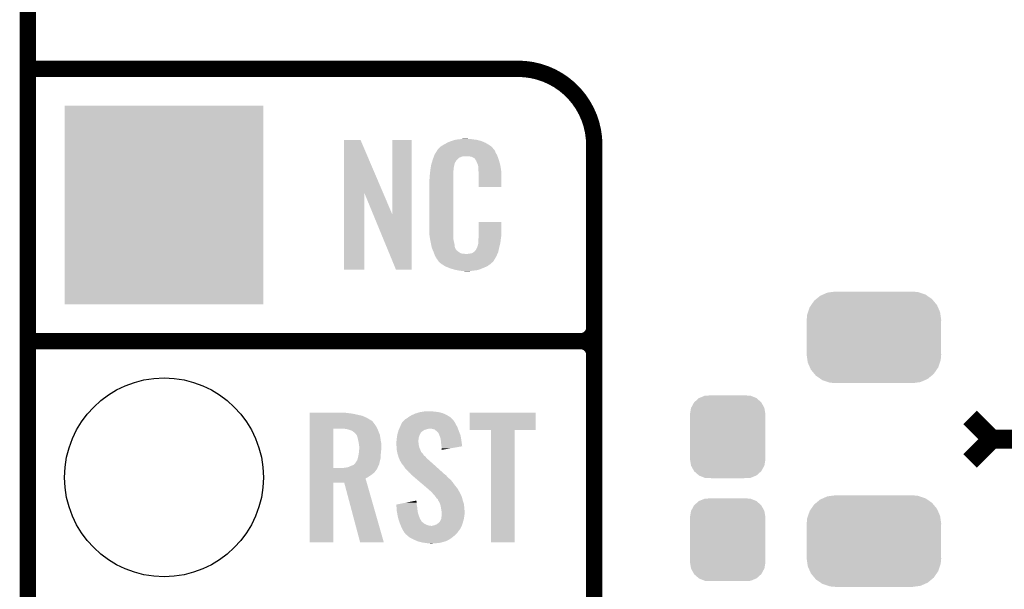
# Model space of a CAD drawing. Extents: x -0.05 to 0.95, y -0.15 to 1.54.
# Tile 9 of 44: x -0.05 to 0.31, y 0.56 to 0.77. Entities that reach past the tile are written whole.
import ezdxf

# ---------------------------------------------------------------- set-up
doc = ezdxf.new("R2010")
doc.units = 0
doc.layers.get('0').update_dxf_attribs({"linetype": 'CONTINUOUS'})
for name, color, linetype in [('HOD_CAP_2_CLICK_V101_GKO', 5, 'CONTINUOUS'), ('HOD_CAP_2_CLICK_V101_GTO', 14, 'CONTINUOUS'), ('HOD_CAP_2_CLICK_V101_GTS', 12, 'CONTINUOUS')]:
    doc.layers.add(name, color=color, linetype=linetype)

# ---------------------------------------------------------------- blocks, each defined once
blk = doc.blocks.new('CUSTOM_55')
for points in [[(-0.01052, 0.01422), (-0.00841, 0.01508), (0.01054, 0.01422), (0.00839, 0.01508)], [(-0.00841, 0.01508), (-0.00819, 0.01509), (0.00839, 0.01508), (0.00836, 0.01509)], [(-0.00819, 0.01509), (-0.00607, 0.0152), (0.00836, 0.01509), (0.00607, 0.0152)], [(-0.01344, 0.01062), (-0.01234, 0.01263), (0.01345, 0.01062), (0.01233, 0.01263)], [(-0.01234, 0.01263), (-0.01229, 0.01267), (0.01233, 0.01263), (0.01231, 0.01267)], [(-0.01229, 0.01267), (-0.01059, 0.01419), (0.01231, 0.01267), (0.01057, 0.01419)], [(-0.01059, 0.01419), (-0.01052, 0.01422), (0.01057, 0.01419), (0.01054, 0.01422)], [(-0.01385, 0.0083), (-0.01347, 0.01057), (0.01385, 0.0083), (0.01346, 0.01057)], [(-0.01385, 0.00825), (-0.01385, 0.0083), (0.01385, 0.00825), (0.01385, 0.0083)], [(-0.01385, -0.00825), (-0.01385, 0.00825), (0.01385, -0.00825), (0.01385, 0.00825)], [(-0.01347, 0.01057), (-0.01344, 0.01062), (0.01346, 0.01057), (0.01345, 0.01062)], [(-0.01385, -0.0083), (-0.01385, -0.00825), (0.01385, -0.0083), (0.01385, -0.00825)], [(-0.01346, -0.01057), (-0.01385, -0.0083), (0.01347, -0.01057), (0.01385, -0.0083)], [(-0.01345, -0.01062), (-0.01346, -0.01057), (0.01344, -0.01062), (0.01347, -0.01057)], [(-0.01233, -0.01263), (-0.01345, -0.01062), (0.01234, -0.01263), (0.01344, -0.01062)], [(-0.01231, -0.01267), (-0.01233, -0.01263), (0.01229, -0.01267), (0.01234, -0.01263)], [(-0.01057, -0.01419), (-0.01231, -0.01267), (0.01059, -0.01419), (0.01229, -0.01267)], [(-0.01054, -0.01422), (-0.01057, -0.01419), (0.01052, -0.01422), (0.01059, -0.01419)], [(-0.00839, -0.01508), (-0.01054, -0.01422), (0.00841, -0.01508), (0.01052, -0.01422)], [(-0.00836, -0.01509), (-0.00839, -0.01508), (0.00819, -0.01509), (0.00841, -0.01508)], [(-0.00607, -0.0152), (-0.00836, -0.01509), (0.00607, -0.0152), (0.00819, -0.01509)]]:
    blk.add_solid(points)
blk = doc.blocks.new('CUSTOM_56')
for points in [[(-0.02116, 0.01409), (-0.01974, 0.01526), (0.0213, 0.01409), (0.01958, 0.01526)], [(-0.01974, 0.01526), (-0.0187, 0.01572), (0.01958, 0.01526), (0.01892, 0.01572)], [(-0.0187, 0.01572), (-0.0171, 0.01642), (0.01892, 0.01572), (0.01682, 0.01642)], [(-0.0171, 0.01642), (-0.01554, 0.01663), (0.01682, 0.01642), (0.01619, 0.01663)], [(-0.01554, 0.01663), (-0.01425, 0.0168), (0.01619, 0.01663), (0.01425, 0.0168)], [(-0.02421, 0.00925), (-0.02359, 0.01107), (0.0243, 0.00925), (0.0235, 0.01107)], [(-0.02359, 0.01107), (-0.02303, 0.01188), (0.0235, 0.01107), (0.02314, 0.01188)], [(-0.02303, 0.01188), (-0.02196, 0.01343), (0.02314, 0.01188), (0.02185, 0.01343)], [(-0.02196, 0.01343), (-0.02116, 0.01409), (0.02185, 0.01343), (0.0213, 0.01409)], [(-0.0247, 0.0064), (-0.02452, 0.00834), (0.0247, 0.0064), (0.02443, 0.00834)], [(-0.02452, 0.00834), (-0.02421, 0.00925), (0.02443, 0.00834), (0.0243, 0.00925)], [(-0.02465, 0.00538), (-0.0247, 0.0064), (0.02465, 0.00538), (0.0247, 0.0064)], [(-0.02465, -0.00538), (-0.02465, 0.00538), (0.02465, -0.00538), (0.02465, 0.00538)], [(-0.0247, -0.0064), (-0.02465, -0.00538), (0.0247, -0.0064), (0.02465, -0.00538)], [(-0.02443, -0.00834), (-0.0247, -0.0064), (0.02452, -0.00834), (0.0247, -0.0064)], [(-0.0243, -0.00925), (-0.02443, -0.00834), (0.02421, -0.00925), (0.02452, -0.00834)], [(-0.0235, -0.01107), (-0.0243, -0.00925), (0.02359, -0.01107), (0.02421, -0.00925)], [(-0.02314, -0.01188), (-0.0235, -0.01107), (0.02303, -0.01188), (0.02359, -0.01107)], [(-0.02185, -0.01343), (-0.02314, -0.01188), (0.02196, -0.01343), (0.02303, -0.01188)], [(-0.0213, -0.01409), (-0.02185, -0.01343), (0.02116, -0.01409), (0.02196, -0.01343)], [(-0.01958, -0.01526), (-0.0213, -0.01409), (0.01974, -0.01526), (0.02116, -0.01409)], [(-0.01892, -0.01572), (-0.01958, -0.01526), (0.0187, -0.01572), (0.01974, -0.01526)], [(-0.01682, -0.01642), (-0.01892, -0.01572), (0.0171, -0.01642), (0.0187, -0.01572)], [(-0.01619, -0.01663), (-0.01682, -0.01642), (0.01554, -0.01663), (0.0171, -0.01642)], [(-0.01425, -0.0168), (-0.01619, -0.01663), (0.01425, -0.0168), (0.01554, -0.01663)]]:
    blk.add_solid(points)
blk = doc.blocks.new('ROUND_15')
blk.add_circle((0, 0), 0.0365)
blk = doc.blocks.new('SQUARE_16')
blk.add_solid([(0.0365, 0.0365), (0.0365, -0.0365), (-0.0365, 0.0365), (-0.0365, -0.0365)])

msp = doc.modelspace()

# ---------------------------------------------------------------- linework, layer by layer
at = {"layer": 'HOD_CAP_2_CLICK_V101_GKO', "const_width": 0.006}
msp.add_lwpolyline([(-0.05, -0.15), (-0.05, 1.45)], dxfattribs=at)
at = {"layer": 'HOD_CAP_2_CLICK_V101_GTO'}
for points, const_width in [([(-0.05, 0.75), (0.13, 0.75)], 0.006), ([(0.158, -0.022), (0.158, 0.722)], 0.006), ([(-0.05, 0.65), (0.153, 0.65)], 0.006), ([(-0.05, 0.65), (0.153, 0.65)], 0.006), ([(0.158, 0.555), (0.158, 0.645)], 0.006), ([(0.296, 0.622), (0.304, 0.614)], 0.007), ([(0.296, 0.606), (0.304, 0.614)], 0.007), ([(0.304, 0.614), (0.316, 0.614)], 0.007)]:
    msp.add_lwpolyline(points, dxfattribs=dict(at, const_width=const_width))
at = {"layer": 'HOD_CAP_2_CLICK_V101_GTO', "const_width": 0.006}
for points in [[(0.158, 0.722, 0.414214), (0.13, 0.75)], [(0.153, 0.65, 0.414214), (0.158, 0.655)], [(0.158, 0.645, 0.414214), (0.153, 0.65)], [(0.158, 0.645, 0.414214), (0.153, 0.65)]]:
    msp.add_lwpolyline(points, format="xyb", dxfattribs=at)
at = {"layer": 'HOD_CAP_2_CLICK_V101_GTO'}
for points in [[(0.0661, 0.7046), (0.0661, 0.7238), (0.08039, 0.7046), (0.0722, 0.7238)], [(0.0661, 0.7238), (0.0661, 0.7238), (0.0722, 0.7238), (0.0661, 0.7238)], [(0.0838, 0.6966), (0.0838, 0.7238), (0.0909, 0.6966), (0.0909, 0.7238)], [(0.0838, 0.7238), (0.0838, 0.7238), (0.0909, 0.7238), (0.0838, 0.7238)], [(0.1043, 0.723), (0.1053, 0.7234), (0.11764, 0.723), (0.11673, 0.7234)], [(0.1053, 0.7234), (0.1056, 0.7235), (0.11673, 0.7234), (0.1165, 0.7235)], [(0.1056, 0.7235), (0.1062, 0.7237), (0.1165, 0.7235), (0.1157, 0.7237)], [(0.1062, 0.7237), (0.10687, 0.7239), (0.1157, 0.7237), (0.1149, 0.7239)], [(0.10687, 0.7239), (0.1072, 0.724), (0.1149, 0.7239), (0.1141, 0.724)], [(0.1072, 0.724), (0.1084, 0.7241), (0.1141, 0.724), (0.1133, 0.7241)], [(0.1084, 0.7241), (0.109, 0.7242), (0.1133, 0.7241), (0.1127, 0.7242)], [(0.109, 0.7242), (0.1096, 0.7243), (0.1121, 0.7242), (0.1116, 0.7243)], [(0.09979, 0.7192), (0.10037, 0.7201), (0.1218, 0.7192), (0.1214, 0.7201)], [(0.10037, 0.7201), (0.1005, 0.7203), (0.1214, 0.7201), (0.1212, 0.7203)], [(0.1005, 0.7203), (0.1005, 0.7204), (0.1212, 0.7203), (0.1211, 0.7204)], [(0.1006, 0.7204), (0.10068, 0.7205), (0.1211, 0.7204), (0.121, 0.7205)], [(0.10068, 0.7205), (0.10084, 0.7207), (0.121, 0.7205), (0.1209, 0.7207)], [(0.10084, 0.7207), (0.101, 0.7209), (0.1209, 0.7207), (0.12073, 0.7209)], [(0.101, 0.7209), (0.10157, 0.7214), (0.12073, 0.7209), (0.1203, 0.7214)], [(0.10157, 0.7214), (0.1018, 0.7216), (0.1203, 0.7214), (0.12002, 0.7216)], [(0.1018, 0.7216), (0.10231, 0.7219), (0.12002, 0.7216), (0.1196, 0.7219)], [(0.10231, 0.7219), (0.103, 0.7223), (0.1196, 0.7219), (0.11893, 0.7223)], [(0.103, 0.7223), (0.10393, 0.7228), (0.11893, 0.7223), (0.1181, 0.7228)], [(0.10393, 0.7228), (0.1043, 0.723), (0.1181, 0.7228), (0.11764, 0.723)], [(0.09831, 0.7154), (0.09858, 0.7163), (0.1068, 0.7154), (0.1073, 0.7163)], [(0.09858, 0.7163), (0.0987, 0.7167), (0.1073, 0.7163), (0.1077, 0.7167)], [(0.0987, 0.7167), (0.09892, 0.7173), (0.1077, 0.7167), (0.1083, 0.7173)], [(0.09892, 0.7173), (0.09914, 0.7179), (0.1083, 0.7173), (0.1098, 0.7179)], [(0.09914, 0.7179), (0.09922, 0.7181), (0.12247, 0.7179), (0.1224, 0.7181)], [(0.09914, 0.7179), (0.09914, 0.7179), (0.1098, 0.7179), (0.1117, 0.7179)], [(0.09922, 0.7181), (0.0994, 0.7186), (0.1224, 0.7181), (0.12213, 0.7186)], [(0.0994, 0.7186), (0.09979, 0.7192), (0.12213, 0.7186), (0.1218, 0.7192)], [(0.1124, 0.7178), (0.1117, 0.7179), (0.12251, 0.7178), (0.12247, 0.7179)], [(0.1129, 0.7177), (0.1124, 0.7178), (0.12254, 0.7177), (0.12251, 0.7178)], [(0.1139, 0.7172), (0.1129, 0.7177), (0.12272, 0.7172), (0.12254, 0.7177)], [(0.1141, 0.717), (0.1139, 0.7172), (0.12279, 0.717), (0.12272, 0.7172)], [(0.11431, 0.7167), (0.1141, 0.717), (0.1229, 0.7167), (0.12279, 0.717)], [(0.1146, 0.7163), (0.11431, 0.7167), (0.12302, 0.7163), (0.1229, 0.7167)], [(0.115, 0.7154), (0.1146, 0.7163), (0.12328, 0.7154), (0.12302, 0.7163)], [(0.0977, 0.7119), (0.09779, 0.7127), (0.1063, 0.7119), (0.1063, 0.7127)], [(0.09779, 0.7127), (0.0978, 0.7128), (0.1063, 0.7127), (0.10632, 0.7128)], [(0.0978, 0.7128), (0.09786, 0.7132), (0.10632, 0.7128), (0.1064, 0.7132)], [(0.09786, 0.7132), (0.09794, 0.7137), (0.1064, 0.7132), (0.1064, 0.7137)], [(0.09794, 0.7137), (0.09801, 0.7141), (0.1064, 0.7137), (0.1065, 0.7141)], [(0.09801, 0.7141), (0.09804, 0.7143), (0.1065, 0.7141), (0.1065, 0.7143)], [(0.09804, 0.7143), (0.0981, 0.7147), (0.1065, 0.7143), (0.10661, 0.7147)], [(0.0981, 0.7147), (0.09831, 0.7154), (0.10661, 0.7147), (0.1068, 0.7154)], [(0.11516, 0.715), (0.115, 0.7154), (0.1234, 0.715), (0.12328, 0.7154)], [(0.1152, 0.7149), (0.11516, 0.715), (0.12342, 0.7149), (0.1234, 0.715)], [(0.1153, 0.7147), (0.1152, 0.7149), (0.12346, 0.7147), (0.12342, 0.7149)], [(0.1153, 0.7146), (0.1153, 0.7147), (0.12348, 0.7146), (0.12346, 0.7147)], [(0.1154, 0.7141), (0.1153, 0.7146), (0.12357, 0.7141), (0.12348, 0.7146)], [(0.1154, 0.7134), (0.1154, 0.7141), (0.1237, 0.7134), (0.12357, 0.7141)], [(0.11544, 0.7129), (0.1154, 0.7134), (0.1238, 0.7129), (0.1237, 0.7134)], [(0.1155, 0.7121), (0.11544, 0.7129), (0.12383, 0.7121), (0.1238, 0.7129)], [(0.0974, 0.7091), (0.0975, 0.7096), (0.1062, 0.7091), (0.1062, 0.7096)], [(0.0974, 0.6914), (0.0974, 0.7091), (0.1062, 0.6914), (0.1062, 0.7091)], [(0.0975, 0.7103), (0.0976, 0.711), (0.1062, 0.7103), (0.1062, 0.711)], [(0.0975, 0.7096), (0.0975, 0.7103), (0.1062, 0.7096), (0.1062, 0.7103)], [(0.0976, 0.711), (0.09761, 0.7111), (0.1062, 0.711), (0.1062, 0.7111)], [(0.09761, 0.7111), (0.0977, 0.7119), (0.1062, 0.7111), (0.1063, 0.7119)], [(0.1155, 0.7106), (0.1155, 0.7121), (0.1239, 0.7106), (0.12383, 0.7121)], [(0.1155, 0.7066), (0.1155, 0.7106), (0.1239, 0.7066), (0.1239, 0.7106)], [(0.0661, 0.6762), (0.0661, 0.7046), (0.0735, 0.6762), (0.0735, 0.7046)], [(0.07679, 0.6966), (0.0735, 0.7046), (0.0838, 0.6966), (0.08039, 0.7046)], [(0.0852, 0.6762), (0.07679, 0.6966), (0.0909, 0.6762), (0.0909, 0.6966)], [(0.09749, 0.6889), (0.0974, 0.6914), (0.1062, 0.6889), (0.1062, 0.6914)], [(0.1155, 0.6889), (0.1155, 0.6938), (0.1239, 0.6889), (0.1239, 0.6938)], [(0.1155, 0.6938), (0.1155, 0.6938), (0.1239, 0.6938), (0.1155, 0.6938)], [(0.0975, 0.6887), (0.09749, 0.6889), (0.10623, 0.6887), (0.1062, 0.6889)], [(0.09759, 0.6882), (0.0975, 0.6887), (0.1063, 0.6882), (0.10623, 0.6887)], [(0.09774, 0.6873), (0.09759, 0.6882), (0.1063, 0.6873), (0.1063, 0.6882)], [(0.0979, 0.6864), (0.09774, 0.6873), (0.10649, 0.6864), (0.1063, 0.6873)], [(0.1154, 0.687), (0.11547, 0.6876), (0.12362, 0.687), (0.1237, 0.6876)], [(0.1154, 0.6861), (0.1154, 0.687), (0.1235, 0.6861), (0.12362, 0.687)], [(0.11547, 0.6876), (0.1155, 0.6878), (0.1237, 0.6876), (0.12373, 0.6878)], [(0.1155, 0.6883), (0.1155, 0.6889), (0.1238, 0.6883), (0.1239, 0.6889)], [(0.1155, 0.6878), (0.1155, 0.6883), (0.12373, 0.6878), (0.1238, 0.6883)], [(0.0981, 0.6854), (0.0979, 0.6864), (0.1067, 0.6854), (0.10649, 0.6864)], [(0.09828, 0.6845), (0.0981, 0.6854), (0.1068, 0.6845), (0.1067, 0.6854)], [(0.0983, 0.6844), (0.09828, 0.6845), (0.10685, 0.6844), (0.1068, 0.6845)], [(0.09859, 0.6837), (0.0983, 0.6844), (0.1072, 0.6837), (0.10685, 0.6844)], [(0.09863, 0.6836), (0.09859, 0.6837), (0.1073, 0.6836), (0.1072, 0.6837)], [(0.09871, 0.6834), (0.09863, 0.6836), (0.1074, 0.6834), (0.1073, 0.6836)], [(0.09879, 0.6832), (0.09871, 0.6834), (0.1077, 0.6832), (0.1074, 0.6834)], [(0.1141, 0.6831), (0.1145, 0.6835), (0.12281, 0.6831), (0.1229, 0.6835)], [(0.1145, 0.6835), (0.115, 0.6844), (0.1229, 0.6835), (0.1231, 0.6844)], [(0.115, 0.6844), (0.1153, 0.6854), (0.1231, 0.6844), (0.12334, 0.6854)], [(0.1153, 0.6855), (0.1154, 0.6857), (0.12336, 0.6855), (0.12341, 0.6857)], [(0.1153, 0.6854), (0.1153, 0.6855), (0.12334, 0.6854), (0.12336, 0.6855)], [(0.1154, 0.6857), (0.1154, 0.6861), (0.12341, 0.6857), (0.1235, 0.6861)], [(0.09892, 0.6829), (0.09879, 0.6832), (0.108, 0.6829), (0.1077, 0.6832)], [(0.099, 0.6827), (0.09892, 0.6829), (0.1083, 0.6827), (0.108, 0.6829)], [(0.09908, 0.6825), (0.099, 0.6827), (0.1086, 0.6825), (0.1083, 0.6827)], [(0.09919, 0.6822), (0.09908, 0.6825), (0.1092, 0.6822), (0.1086, 0.6825)], [(0.09927, 0.682), (0.09919, 0.6822), (0.111, 0.682), (0.1092, 0.6822)], [(0.0995, 0.6814), (0.09927, 0.682), (0.12214, 0.6814), (0.12242, 0.682)], [(0.09978, 0.6809), (0.0995, 0.6814), (0.1219, 0.6809), (0.12214, 0.6814)], [(0.1, 0.6805), (0.09978, 0.6809), (0.12166, 0.6805), (0.1219, 0.6809)], [(0.1004, 0.6799), (0.1, 0.6805), (0.1213, 0.6799), (0.12166, 0.6805)], [(0.1005, 0.6798), (0.1004, 0.6799), (0.12124, 0.6798), (0.1213, 0.6799)], [(0.1005, 0.6797), (0.1005, 0.6798), (0.12118, 0.6797), (0.12124, 0.6798)], [(0.1114, 0.682), (0.1117, 0.6821), (0.12242, 0.682), (0.12246, 0.6821)], [(0.1121, 0.6821), (0.1131, 0.6823), (0.12246, 0.6821), (0.12256, 0.6823)], [(0.1131, 0.6823), (0.1136, 0.6826), (0.12256, 0.6823), (0.1227, 0.6826)], [(0.1136, 0.6826), (0.114, 0.6829), (0.1227, 0.6826), (0.12277, 0.6829)], [(0.1141, 0.6829), (0.1141, 0.6831), (0.12277, 0.6829), (0.12281, 0.6831)], [(0.10076, 0.6794), (0.1005, 0.6797), (0.121, 0.6794), (0.12118, 0.6797)], [(0.10093, 0.6792), (0.10076, 0.6794), (0.1209, 0.6792), (0.121, 0.6794)], [(0.1011, 0.679), (0.10093, 0.6792), (0.12065, 0.679), (0.1209, 0.6792)], [(0.10133, 0.6788), (0.1011, 0.679), (0.1204, 0.6788), (0.12065, 0.679)], [(0.1018, 0.6784), (0.10133, 0.6788), (0.11993, 0.6784), (0.1204, 0.6788)], [(0.10212, 0.6782), (0.1018, 0.6784), (0.1197, 0.6782), (0.11993, 0.6784)], [(0.10324, 0.6775), (0.10212, 0.6782), (0.1187, 0.6775), (0.1197, 0.6782)], [(0.1034, 0.6774), (0.10324, 0.6775), (0.11847, 0.6774), (0.1187, 0.6775)], [(0.10469, 0.6769), (0.1034, 0.6774), (0.1173, 0.6769), (0.11847, 0.6774)], [(0.1052, 0.6767), (0.10469, 0.6769), (0.11679, 0.6767), (0.1173, 0.6769)], [(0.1069, 0.6762), (0.1052, 0.6767), (0.1155, 0.6762), (0.11679, 0.6767)], [(0.10797, 0.676), (0.1069, 0.6762), (0.1146, 0.676), (0.1155, 0.6762)], [(0.1085, 0.6759), (0.10797, 0.676), (0.1135, 0.6759), (0.1146, 0.676)], [(0.1092, 0.6758), (0.1085, 0.6759), (0.1129, 0.6758), (0.1135, 0.6759)], [(0.1103, 0.6757), (0.1098, 0.6758), (0.1123, 0.6757), (0.1129, 0.6758)], [(0.0535, 0.6237), (0.0535, 0.6238), (0.0668, 0.6237), (0.0661, 0.6238)], [(0.0535, 0.6236), (0.0535, 0.6237), (0.0675, 0.6236), (0.0668, 0.6237)], [(0.0535, 0.6234), (0.0535, 0.6236), (0.0692, 0.6234), (0.0675, 0.6236)], [(0.0535, 0.6226), (0.0535, 0.6234), (0.0728, 0.6226), (0.0692, 0.6234)], [(0.0535, 0.6218), (0.0535, 0.6226), (0.0746, 0.6218), (0.0728, 0.6226)], [(0.0892, 0.6217), (0.08962, 0.622), (0.10558, 0.6217), (0.1053, 0.622)], [(0.08962, 0.622), (0.0899, 0.6222), (0.1053, 0.622), (0.10497, 0.6222)], [(0.0899, 0.6222), (0.0909, 0.6228), (0.10497, 0.6222), (0.104, 0.6228)], [(0.0909, 0.6228), (0.0922, 0.6234), (0.104, 0.6228), (0.10271, 0.6234)], [(0.0922, 0.6234), (0.09252, 0.6235), (0.10271, 0.6234), (0.1025, 0.6235)], [(0.09252, 0.6235), (0.0938, 0.6239), (0.1025, 0.6235), (0.1011, 0.6239)], [(0.0938, 0.6239), (0.095, 0.6241), (0.1011, 0.6239), (0.0997, 0.6241)], [(0.095, 0.6241), (0.0956, 0.6242), (0.0997, 0.6241), (0.0987, 0.6242)], [(0.0956, 0.6242), (0.0977, 0.6243), (0.0987, 0.6242), (0.0982, 0.6243)], [(0.1122, 0.6174), (0.1122, 0.6238), (0.1365, 0.6174), (0.1365, 0.6238)], [(0.1122, 0.6238), (0.1122, 0.6238), (0.1365, 0.6238), (0.1122, 0.6238)], [(0.0535, 0.6209), (0.0535, 0.6218), (0.0761, 0.6209), (0.0746, 0.6218)], [(0.0535, 0.6208), (0.0535, 0.6209), (0.0763, 0.6208), (0.0761, 0.6209)], [(0.0535, 0.6204), (0.0535, 0.6208), (0.0767, 0.6204), (0.0763, 0.6208)], [(0.0535, 0.6196), (0.0535, 0.6204), (0.0773, 0.6196), (0.0767, 0.6204)], [(0.0535, 0.6186), (0.0535, 0.6196), (0.078, 0.6186), (0.0773, 0.6196)], [(0.0535, 0.6179), (0.0535, 0.6186), (0.07832, 0.6179), (0.078, 0.6186)], [(0.0864, 0.6179), (0.08657, 0.6183), (0.10794, 0.6179), (0.1078, 0.6183)], [(0.08657, 0.6183), (0.0867, 0.6186), (0.1078, 0.6183), (0.10764, 0.6186)], [(0.0867, 0.6186), (0.08707, 0.6194), (0.10764, 0.6186), (0.1072, 0.6194)], [(0.08707, 0.6194), (0.0874, 0.6201), (0.1072, 0.6194), (0.10685, 0.6201)], [(0.0874, 0.6201), (0.08749, 0.6202), (0.10685, 0.6201), (0.1068, 0.6202)], [(0.08749, 0.6202), (0.08786, 0.6206), (0.1068, 0.6202), (0.1065, 0.6206)], [(0.08786, 0.6206), (0.08804, 0.6208), (0.1065, 0.6206), (0.1064, 0.6208)], [(0.08804, 0.6208), (0.0885, 0.6213), (0.1064, 0.6208), (0.10594, 0.6213)], [(0.0885, 0.6213), (0.0887, 0.6214), (0.10594, 0.6213), (0.10585, 0.6214)], [(0.0887, 0.6214), (0.0892, 0.6217), (0.10585, 0.6214), (0.10558, 0.6217)], [(0.0535, 0.6034), (0.0535, 0.6179), (0.0622, 0.6034), (0.0622, 0.6179)], [(0.0666, 0.6178), (0.0654, 0.6179), (0.07837, 0.6178), (0.07832, 0.6179)], [(0.0676, 0.6176), (0.0666, 0.6178), (0.07846, 0.6176), (0.07837, 0.6178)], [(0.0685, 0.6173), (0.0676, 0.6176), (0.0786, 0.6173), (0.07846, 0.6176)], [(0.0692, 0.617), (0.0685, 0.6173), (0.07872, 0.617), (0.0786, 0.6173)], [(0.0697, 0.6166), (0.0692, 0.617), (0.07887, 0.6166), (0.07872, 0.617)], [(0.07, 0.6164), (0.0697, 0.6166), (0.07895, 0.6164), (0.07887, 0.6166)], [(0.0703, 0.6161), (0.07, 0.6164), (0.07907, 0.6161), (0.07895, 0.6164)], [(0.07073, 0.6155), (0.0703, 0.6161), (0.0793, 0.6155), (0.07907, 0.6161)], [(0.0708, 0.6154), (0.07073, 0.6155), (0.07931, 0.6154), (0.0793, 0.6155)], [(0.0711, 0.6145), (0.0708, 0.6154), (0.07945, 0.6145), (0.07931, 0.6154)], [(0.0855, 0.6145), (0.08555, 0.6148), (0.09355, 0.6145), (0.0936, 0.6148)], [(0.08555, 0.6148), (0.08564, 0.6154), (0.0936, 0.6148), (0.0938, 0.6154)], [(0.08564, 0.6154), (0.0857, 0.6158), (0.0938, 0.6154), (0.094, 0.6158)], [(0.0857, 0.6158), (0.08581, 0.6162), (0.094, 0.6158), (0.0942, 0.6162)], [(0.08581, 0.6162), (0.0859, 0.6165), (0.0942, 0.6162), (0.0944, 0.6165)], [(0.0859, 0.6165), (0.08593, 0.6166), (0.0944, 0.6165), (0.0945, 0.6166)], [(0.08593, 0.6166), (0.08604, 0.617), (0.0945, 0.6166), (0.095, 0.617)], [(0.08604, 0.617), (0.0861, 0.6172), (0.095, 0.617), (0.0953, 0.6172)], [(0.0861, 0.6172), (0.08619, 0.6174), (0.0953, 0.6172), (0.0956, 0.6174)], [(0.08619, 0.6174), (0.08631, 0.6177), (0.0956, 0.6174), (0.0966, 0.6177)], [(0.08631, 0.6177), (0.0864, 0.6179), (0.0966, 0.6177), (0.0974, 0.6179)], [(0.0985, 0.6178), (0.0977, 0.6179), (0.10798, 0.6178), (0.10794, 0.6179)], [(0.0993, 0.6176), (0.0985, 0.6178), (0.10805, 0.6176), (0.10798, 0.6178)], [(0.10018, 0.6169), (0.0993, 0.6176), (0.1083, 0.6169), (0.10805, 0.6176)], [(0.1003, 0.6168), (0.10018, 0.6169), (0.10834, 0.6168), (0.1083, 0.6169)], [(0.1006, 0.6165), (0.1003, 0.6168), (0.10846, 0.6165), (0.10834, 0.6168)], [(0.1008, 0.6161), (0.1006, 0.6165), (0.10862, 0.6161), (0.10846, 0.6165)], [(0.101, 0.6159), (0.1008, 0.6161), (0.1087, 0.6159), (0.10862, 0.6161)], [(0.101, 0.6158), (0.101, 0.6159), (0.10874, 0.6158), (0.1087, 0.6159)], [(0.10115, 0.6154), (0.101, 0.6158), (0.1089, 0.6154), (0.10874, 0.6158)], [(0.1013, 0.615), (0.10115, 0.6154), (0.10896, 0.615), (0.1089, 0.6154)], [(0.1016, 0.6141), (0.1013, 0.615), (0.10911, 0.6141), (0.10896, 0.615)], [(0.1201, 0.5762), (0.1201, 0.6174), (0.1288, 0.5762), (0.1288, 0.6174)], [(0.1201, 0.6174), (0.1201, 0.6174), (0.1288, 0.6174), (0.1365, 0.6174)], [(0.0713, 0.6136), (0.0711, 0.6145), (0.07959, 0.6136), (0.07945, 0.6145)], [(0.07132, 0.6135), (0.0713, 0.6136), (0.0796, 0.6135), (0.07959, 0.6136)], [(0.0715, 0.6128), (0.07132, 0.6135), (0.07973, 0.6128), (0.0796, 0.6135)], [(0.07154, 0.6124), (0.0715, 0.6128), (0.0798, 0.6124), (0.07973, 0.6128)], [(0.0716, 0.6119), (0.07154, 0.6124), (0.0798, 0.6119), (0.0798, 0.6124)], [(0.0717, 0.6113), (0.0716, 0.6119), (0.0798, 0.6113), (0.0798, 0.6119)], [(0.0717, 0.6106), (0.0717, 0.6113), (0.0798, 0.6106), (0.0798, 0.6113)], [(0.0853, 0.6131), (0.08538, 0.6134), (0.0934, 0.6131), (0.0934, 0.6134)], [(0.0853, 0.613), (0.0853, 0.6131), (0.0934, 0.613), (0.0934, 0.6131)], [(0.0853, 0.6126), (0.0853, 0.613), (0.0935, 0.6126), (0.0934, 0.613)], [(0.08534, 0.612), (0.0853, 0.6126), (0.0935, 0.612), (0.0935, 0.6126)], [(0.0854, 0.6112), (0.08534, 0.612), (0.0937, 0.6112), (0.0935, 0.612)], [(0.08538, 0.6134), (0.0854, 0.6135), (0.0934, 0.6134), (0.09341, 0.6135)], [(0.0854, 0.6135), (0.08547, 0.6142), (0.09341, 0.6135), (0.0935, 0.6142)], [(0.08543, 0.6108), (0.0854, 0.6112), (0.0938, 0.6108), (0.0937, 0.6112)], [(0.08547, 0.6142), (0.0855, 0.6145), (0.0935, 0.6142), (0.09355, 0.6145)], [(0.10166, 0.6135), (0.1016, 0.6141), (0.1092, 0.6135), (0.10911, 0.6141)], [(0.1018, 0.6122), (0.10166, 0.6135), (0.10939, 0.6122), (0.1092, 0.6135)], [(0.1019, 0.6114), (0.1018, 0.6122), (0.1095, 0.6114), (0.10939, 0.6122)], [(0.102, 0.6107), (0.1019, 0.6114), (0.10546, 0.6107), (0.1095, 0.6114)], [(0.07122, 0.6073), (0.0714, 0.6081), (0.0796, 0.6073), (0.0796, 0.6081)], [(0.0714, 0.6081), (0.07147, 0.6085), (0.0796, 0.6081), (0.0796, 0.6085)], [(0.07147, 0.6085), (0.0716, 0.6093), (0.0796, 0.6085), (0.07968, 0.6093)], [(0.0716, 0.6093), (0.07162, 0.6095), (0.07968, 0.6093), (0.0797, 0.6095)], [(0.07162, 0.6095), (0.07168, 0.6104), (0.0797, 0.6095), (0.0798, 0.6104)], [(0.07168, 0.6104), (0.0717, 0.6106), (0.0798, 0.6104), (0.0798, 0.6106)], [(0.0855, 0.6099), (0.08543, 0.6108), (0.09422, 0.6099), (0.0938, 0.6108)], [(0.08557, 0.6095), (0.0855, 0.6099), (0.0944, 0.6095), (0.09422, 0.6099)], [(0.08559, 0.6094), (0.08557, 0.6095), (0.0944, 0.6094), (0.0944, 0.6095)], [(0.08561, 0.6093), (0.08559, 0.6094), (0.0945, 0.6093), (0.0944, 0.6094)], [(0.08566, 0.609), (0.08561, 0.6093), (0.0947, 0.609), (0.0945, 0.6093)], [(0.0857, 0.6088), (0.08566, 0.609), (0.0949, 0.6088), (0.0947, 0.609)], [(0.08577, 0.6086), (0.0857, 0.6088), (0.0951, 0.6086), (0.0949, 0.6088)], [(0.08597, 0.608), (0.08577, 0.6086), (0.0955, 0.608), (0.0951, 0.6086)], [(0.086, 0.6079), (0.08597, 0.608), (0.09563, 0.6079), (0.0955, 0.608)], [(0.08607, 0.6076), (0.086, 0.6079), (0.096, 0.6076), (0.09563, 0.6079)], [(0.0862, 0.6071), (0.08607, 0.6076), (0.09643, 0.6071), (0.096, 0.6076)], [(0.102, 0.6101), (0.102, 0.6107), (0.102, 0.6101), (0.10546, 0.6107)], [(0.0678, 0.6038), (0.0686, 0.6042), (0.07855, 0.6038), (0.07873, 0.6042)], [(0.0686, 0.6042), (0.0695, 0.6045), (0.07873, 0.6042), (0.07886, 0.6045)], [(0.0695, 0.6045), (0.0698, 0.6048), (0.07886, 0.6045), (0.079, 0.6048)], [(0.0698, 0.6048), (0.0702, 0.6052), (0.079, 0.6048), (0.07909, 0.6052)], [(0.0702, 0.6052), (0.0708, 0.6061), (0.07909, 0.6052), (0.0793, 0.6061)], [(0.0708, 0.6061), (0.071, 0.6064), (0.0793, 0.6061), (0.07938, 0.6064)], [(0.071, 0.6064), (0.0712, 0.6072), (0.07938, 0.6064), (0.07958, 0.6072)], [(0.0712, 0.6072), (0.07122, 0.6073), (0.07958, 0.6072), (0.0796, 0.6073)], [(0.08632, 0.6069), (0.0862, 0.6071), (0.0966, 0.6069), (0.09643, 0.6071)], [(0.0865, 0.6066), (0.08632, 0.6069), (0.09695, 0.6066), (0.0966, 0.6069)], [(0.08657, 0.6063), (0.0865, 0.6066), (0.0973, 0.6063), (0.09695, 0.6066)], [(0.0866, 0.6062), (0.08657, 0.6063), (0.09741, 0.6062), (0.0973, 0.6063)], [(0.0867, 0.6061), (0.0866, 0.6062), (0.09752, 0.6061), (0.09741, 0.6062)], [(0.0872, 0.6052), (0.0867, 0.6061), (0.09852, 0.6052), (0.09752, 0.6061)], [(0.0879, 0.6043), (0.0872, 0.6052), (0.09953, 0.6043), (0.09852, 0.6052)], [(0.0886, 0.6033), (0.0879, 0.6043), (0.10064, 0.6033), (0.09953, 0.6043)], [(0.0535, 0.6032), (0.0535, 0.6034), (0.0783, 0.6032), (0.07835, 0.6034)], [(0.0535, 0.6034), (0.0535, 0.6034), (0.0655, 0.6034), (0.0622, 0.6034)], [(0.0535, 0.6028), (0.0535, 0.6032), (0.078, 0.6028), (0.0783, 0.6032)], [(0.0535, 0.6021), (0.0535, 0.6028), (0.0775, 0.6021), (0.078, 0.6028)], [(0.0535, 0.6015), (0.0535, 0.6021), (0.0769, 0.6015), (0.0775, 0.6021)], [(0.0535, 0.6008), (0.0535, 0.6015), (0.076, 0.6008), (0.0769, 0.6015)], [(0.0535, 0.6002), (0.0535, 0.6008), (0.0751, 0.6002), (0.076, 0.6008)], [(0.0655, 0.6034), (0.0661, 0.6035), (0.07835, 0.6034), (0.07838, 0.6035)], [(0.0661, 0.6035), (0.0669, 0.6036), (0.07838, 0.6035), (0.0784, 0.6036)], [(0.0669, 0.6036), (0.06735, 0.6037), (0.0784, 0.6036), (0.0785, 0.6037)], [(0.06735, 0.6037), (0.0678, 0.6038), (0.0785, 0.6037), (0.07855, 0.6038)], [(0.0893, 0.6026), (0.0886, 0.6033), (0.10142, 0.6026), (0.10064, 0.6033)], [(0.0899, 0.6019), (0.0893, 0.6026), (0.1022, 0.6019), (0.10142, 0.6026)], [(0.0904, 0.6015), (0.0899, 0.6019), (0.10264, 0.6015), (0.1022, 0.6019)], [(0.0907, 0.6011), (0.0904, 0.6015), (0.10309, 0.6011), (0.10264, 0.6015)], [(0.0908, 0.601), (0.0907, 0.6011), (0.1032, 0.601), (0.10309, 0.6011)], [(0.09092, 0.6009), (0.0908, 0.601), (0.1034, 0.6009), (0.1032, 0.601)], [(0.09139, 0.6005), (0.09092, 0.6009), (0.1038, 0.6005), (0.1034, 0.6009)], [(0.09209, 0.5999), (0.09139, 0.6005), (0.1043, 0.5999), (0.1038, 0.6005)], [(0.0535, 0.5996), (0.0535, 0.6002), (0.074, 0.5996), (0.0751, 0.6002)], [(0.0535, 0.598), (0.0535, 0.5996), (0.07446, 0.598), (0.074, 0.5996)], [(0.0535, 0.5762), (0.0535, 0.598), (0.0622, 0.5762), (0.0622, 0.598)], [(0.0535, 0.598), (0.0535, 0.598), (0.0622, 0.598), (0.0662, 0.598)], [(0.072, 0.5762), (0.0662, 0.598), (0.0807, 0.5762), (0.07446, 0.598)], [(0.09291, 0.5992), (0.09209, 0.5999), (0.1052, 0.5992), (0.1043, 0.5999)], [(0.09408, 0.5982), (0.09291, 0.5992), (0.106, 0.5982), (0.1052, 0.5992)], [(0.09538, 0.5971), (0.09408, 0.5982), (0.1068, 0.5971), (0.106, 0.5982)], [(0.09667, 0.596), (0.09538, 0.5971), (0.1077, 0.596), (0.1068, 0.5971)], [(0.0969, 0.5958), (0.09667, 0.596), (0.10782, 0.5958), (0.1077, 0.596)], [(0.0978, 0.595), (0.0969, 0.5958), (0.10828, 0.595), (0.10782, 0.5958)], [(0.098, 0.5948), (0.0978, 0.595), (0.1084, 0.5948), (0.10828, 0.595)], [(0.0982, 0.5946), (0.098, 0.5948), (0.1085, 0.5946), (0.1084, 0.5948)], [(0.0985, 0.5943), (0.0982, 0.5946), (0.1087, 0.5943), (0.1085, 0.5946)], [(0.0986, 0.5942), (0.0985, 0.5943), (0.10875, 0.5942), (0.1087, 0.5943)], [(0.09921, 0.5935), (0.0986, 0.5942), (0.1091, 0.5935), (0.10875, 0.5942)], [(0.0993, 0.5934), (0.09921, 0.5935), (0.10914, 0.5934), (0.1091, 0.5935)], [(0.0998, 0.5928), (0.0993, 0.5934), (0.10936, 0.5928), (0.10914, 0.5934)], [(0.0853, 0.59), (0.08876, 0.5907), (0.0928, 0.59), (0.0928, 0.5907)], [(0.08531, 0.5899), (0.0853, 0.59), (0.0928, 0.5899), (0.0928, 0.59)], [(0.08539, 0.5889), (0.08531, 0.5899), (0.093, 0.5889), (0.0928, 0.5899)], [(0.08876, 0.5907), (0.09172, 0.5913), (0.0928, 0.5907), (0.0927, 0.5913)], [(0.09172, 0.5913), (0.0927, 0.5915), (0.0927, 0.5913), (0.0927, 0.5915)], [(0.09987, 0.5927), (0.0998, 0.5928), (0.1094, 0.5927), (0.10936, 0.5928)], [(0.1002, 0.5922), (0.09987, 0.5927), (0.10954, 0.5922), (0.1094, 0.5927)], [(0.1006, 0.5919), (0.1002, 0.5922), (0.10962, 0.5919), (0.10954, 0.5922)], [(0.1006, 0.5916), (0.1006, 0.5919), (0.1097, 0.5916), (0.10962, 0.5919)], [(0.1007, 0.5915), (0.1006, 0.5916), (0.10973, 0.5915), (0.1097, 0.5916)], [(0.1012, 0.5907), (0.1007, 0.5915), (0.10998, 0.5907), (0.10973, 0.5915)], [(0.10135, 0.5903), (0.1012, 0.5907), (0.1101, 0.5903), (0.10998, 0.5907)], [(0.1015, 0.5899), (0.10135, 0.5903), (0.11015, 0.5899), (0.1101, 0.5903)], [(0.10171, 0.5888), (0.1015, 0.5899), (0.1103, 0.5888), (0.11015, 0.5899)], [(0.08548, 0.5878), (0.08539, 0.5889), (0.0931, 0.5878), (0.093, 0.5889)], [(0.0855, 0.5875), (0.08548, 0.5878), (0.09315, 0.5875), (0.0931, 0.5878)], [(0.08565, 0.5867), (0.0855, 0.5875), (0.0933, 0.5867), (0.09315, 0.5875)], [(0.08585, 0.5856), (0.08565, 0.5867), (0.0937, 0.5856), (0.0933, 0.5867)], [(0.1018, 0.5883), (0.10171, 0.5888), (0.11033, 0.5883), (0.1103, 0.5888)], [(0.10198, 0.5872), (0.1018, 0.5883), (0.1104, 0.5872), (0.11033, 0.5883)], [(0.1018, 0.5853), (0.102, 0.5859), (0.11021, 0.5853), (0.11029, 0.5859)], [(0.102, 0.5871), (0.10198, 0.5872), (0.1104, 0.5871), (0.1104, 0.5872)], [(0.102, 0.5867), (0.102, 0.5871), (0.1104, 0.5867), (0.1104, 0.5871)], [(0.102, 0.586), (0.102, 0.5867), (0.1103, 0.586), (0.1104, 0.5867)], [(0.102, 0.5859), (0.102, 0.586), (0.11029, 0.5859), (0.1103, 0.586)], [(0.0859, 0.5853), (0.08585, 0.5856), (0.09382, 0.5853), (0.0937, 0.5856)], [(0.08612, 0.5846), (0.0859, 0.5853), (0.0941, 0.5846), (0.09382, 0.5853)], [(0.08615, 0.5845), (0.08612, 0.5846), (0.0942, 0.5845), (0.0941, 0.5846)], [(0.08625, 0.5842), (0.08615, 0.5845), (0.0944, 0.5842), (0.0942, 0.5845)], [(0.08637, 0.5838), (0.08625, 0.5842), (0.0946, 0.5838), (0.0944, 0.5842)], [(0.0865, 0.5834), (0.08637, 0.5838), (0.0951, 0.5834), (0.0946, 0.5838)], [(0.08666, 0.583), (0.0865, 0.5834), (0.0956, 0.583), (0.0951, 0.5834)], [(0.08682, 0.5826), (0.08666, 0.583), (0.0964, 0.5826), (0.0956, 0.583)], [(0.08694, 0.5823), (0.08682, 0.5826), (0.0972, 0.5823), (0.0964, 0.5826)], [(0.08698, 0.5822), (0.08694, 0.5823), (0.0981, 0.5822), (0.0972, 0.5823)], [(0.08702, 0.5821), (0.08698, 0.5822), (0.1093, 0.5821), (0.10933, 0.5822)], [(0.0984, 0.5822), (0.0988, 0.5823), (0.10933, 0.5822), (0.10937, 0.5823)], [(0.0988, 0.5823), (0.0993, 0.5824), (0.10937, 0.5823), (0.1094, 0.5824)], [(0.0993, 0.5824), (0.1002, 0.5828), (0.1094, 0.5824), (0.10953, 0.5828)], [(0.1002, 0.5828), (0.10087, 0.5833), (0.10953, 0.5828), (0.1097, 0.5833)], [(0.10087, 0.5833), (0.101, 0.5834), (0.1097, 0.5833), (0.10973, 0.5834)], [(0.101, 0.5834), (0.1012, 0.5836), (0.10973, 0.5834), (0.10979, 0.5836)], [(0.1012, 0.5836), (0.1014, 0.5839), (0.10979, 0.5836), (0.10988, 0.5839)], [(0.1014, 0.5839), (0.1016, 0.5843), (0.10988, 0.5839), (0.11, 0.5843)], [(0.1016, 0.5843), (0.1018, 0.5847), (0.11, 0.5843), (0.11009, 0.5847)], [(0.1018, 0.5852), (0.1018, 0.5853), (0.1102, 0.5852), (0.11021, 0.5853)], [(0.1018, 0.5847), (0.1018, 0.5852), (0.11009, 0.5847), (0.1102, 0.5852)], [(0.0871, 0.5819), (0.08702, 0.5821), (0.1092, 0.5819), (0.1093, 0.5821)], [(0.0875, 0.5811), (0.0871, 0.5819), (0.1088, 0.5811), (0.1092, 0.5819)], [(0.08755, 0.581), (0.0875, 0.5811), (0.1087, 0.581), (0.1088, 0.5811)], [(0.0877, 0.5807), (0.08755, 0.581), (0.1085, 0.5807), (0.1087, 0.581)], [(0.08798, 0.5802), (0.0877, 0.5807), (0.1081, 0.5802), (0.1085, 0.5807)], [(0.0882, 0.5798), (0.08798, 0.5802), (0.10783, 0.5798), (0.1081, 0.5802)], [(0.0884, 0.5796), (0.0882, 0.5798), (0.1077, 0.5796), (0.10783, 0.5798)], [(0.0886, 0.5794), (0.0884, 0.5796), (0.1075, 0.5794), (0.1077, 0.5796)], [(0.0887, 0.5792), (0.0886, 0.5794), (0.1073, 0.5792), (0.1075, 0.5794)], [(0.08893, 0.579), (0.0887, 0.5792), (0.1071, 0.579), (0.1073, 0.5792)], [(0.08963, 0.5784), (0.08893, 0.579), (0.1064, 0.5784), (0.1071, 0.579)], [(0.0901, 0.578), (0.08963, 0.5784), (0.10589, 0.578), (0.1064, 0.5784)], [(0.09066, 0.5777), (0.0901, 0.578), (0.1055, 0.5777), (0.10589, 0.578)], [(0.0916, 0.5772), (0.09066, 0.5777), (0.10475, 0.5772), (0.1055, 0.5777)], [(0.09183, 0.5771), (0.0916, 0.5772), (0.1046, 0.5771), (0.10475, 0.5772)], [(0.09206, 0.577), (0.09183, 0.5771), (0.1045, 0.577), (0.1046, 0.5771)], [(0.09229, 0.5769), (0.09206, 0.577), (0.1042, 0.5769), (0.1045, 0.577)], [(0.09297, 0.5766), (0.09229, 0.5769), (0.1036, 0.5766), (0.1042, 0.5769)], [(0.0932, 0.5765), (0.09297, 0.5766), (0.10325, 0.5765), (0.1036, 0.5766)], [(0.0936, 0.5764), (0.0932, 0.5765), (0.1029, 0.5764), (0.10325, 0.5765)], [(0.0948, 0.5761), (0.0936, 0.5764), (0.1019, 0.5761), (0.1029, 0.5764)], [(0.0962, 0.5759), (0.0948, 0.5761), (0.1009, 0.5759), (0.1019, 0.5761)], [(0.0969, 0.5758), (0.0962, 0.5759), (0.0997, 0.5758), (0.1009, 0.5759)], [(0.0978, 0.5757), (0.0974, 0.5758), (0.0984, 0.5757), (0.0997, 0.5758)]]:
    msp.add_solid(points, dxfattribs=at)

# ---------------------------------------------------------------- block references
at = {"layer": 'HOD_CAP_2_CLICK_V101_GTS'}
for name, p in [('SQUARE_16', (0, 0.7)), ('CUSTOM_56', (0.2607, 0.6514)), ('ROUND_15', (0, 0.6)), ('CUSTOM_55', (0.207, 0.6149)), ('CUSTOM_56', (0.2607, 0.5766)), ('CUSTOM_55', (0.207, 0.5771))]:
    msp.add_blockref(name, p, dxfattribs=at)

doc.saveas('drawing.dxf')
